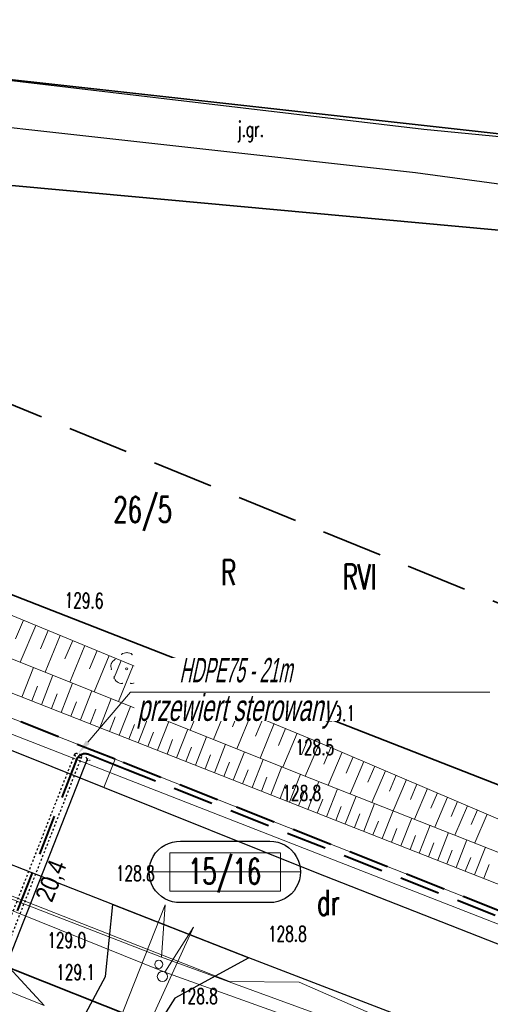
# Model space of a CAD drawing. Header units: metres. Extents: x 6496648 to 6497944, y 5962794 to 5963351.
# Tile 18 of 91: x 6496873 to 6496896, y 5963158 to 5963207. Entities that reach past the tile are written whole.
import ezdxf
from ezdxf import colors
from ezdxf.entities.mleader import LeaderData, LeaderLine
from ezdxf.math import Vec2, Vec3

# ---------------------------------------------------------------- set-up
doc = ezdxf.new("R2010")
doc.units = ezdxf.units.M
doc.header["$MEASUREMENT"] = 0
for name, pattern in [('DASHED', [19.05, 12.7, -6.35]), ('HIDDEN', [0.375, 0.25, -0.125]), ('L_0_04', [1.5, 1, -0.5])]:
    doc.linetypes.add(name, pattern=pattern)
doc.layers.get('0').update_dxf_attribs({"color": 8, "linetype": 'CONTINUOUS', "lineweight": 13})
doc.layers.get('DEFPOINTS').update_dxf_attribs({"linetype": 'CONTINUOUS', "lineweight": 0})
for name, color, linetype, lineweight in [('000_INNE__NIEZYDENTYFIKOWANE_', 8, 'CONTINUOUS', 13), ('209_OPIS_KONTURU_KLASYFIKACYJNEGO', 8, 'CONTINUOUS', 13), ('210_OZNACZENIE_UzYTKU', 8, 'CONTINUOUS', 13), ('211_NR_DZIAlKI', 7, 'CONTINUOUS', 25), ('217_GRANICA_KONTURU_KLASYFIKCYJNEGO', 8, 'CONTINUOUS', 13), ('218_GRANICA_UzYTKU', 8, 'CONTINUOUS', 13), ('219_LINIA_GRANICY', 3, 'CONTINUOUS', 35), ('drzewo_lisciaste__punkt_', 8, 'CONTINUOUS', 13), ('E_działki', 96, 'CONTINUOUS', 30), ('E_proj_osłona r.', 140, 'L_0_04', 30), ('E_proj_osłona r. opis_obw. 200', 166, 'CONTINUOUS', 9), ('E_proj_ośw_linia_obw. 200', 1, 'L_0_04', 40), ('JEZDNIA__POWIERZCHNIA_', 8, 'CONTINUOUS', 25), ('JEZDNIA__POWIERZCHNIA__ATR17', 8, 'CONTINUOUS', 13), ('PRZEWoD_KANALIZACYJNY__LINIA_', 36, 'CONTINUOUS', 13), ('PRZEWoD_TELEKOMUNIKACYJNY__LINIA_', 30, 'CONTINUOUS', 13), ('PRZEWoD_WODOCIaGOWY__LINIA_', 5, 'CONTINUOUS', 13), ('PUNKT_WYSOKOsCIOWY_NATURALNY_ATR2', 8, 'CONTINUOUS', 13), ('SKARPA_NIEUMOCNIONA__POWIERZCHNIA_', 8, 'CONTINUOUS', 13), ('wlaz_okragly___siec_kanalizacyjna__punkt_', 36, 'CONTINUOUS', 13), ('ZAKRES', 190, 'L_0_04', 35), ('ZAKRZEWIENIE__POWIERZCHNIA_', 8, 'CONTINUOUS', 13), ('zasuwa___siec_wodociagowa__punkt_', 5, 'CONTINUOUS', 13)]:
    doc.layers.add(name, color=color, linetype=linetype, lineweight=lineweight)
doc.layers.add('E_pomocnicza', color=3, linetype='CONTINUOUS', lineweight=13, plot=False)
doc.styles.add('Andy', font='arial.ttf', dxfattribs={"height": 2})
doc.styles.add('Annotative', font='simplex.shx')
doc.styles.add('Narrow', font='ARIALN.TTF', dxfattribs={"height": 2})
doc.styles.get("Standard").update_dxf_attribs({"font": 'simplex.shx'})
doc.dimstyles.new('wymiary', dxfattribs={"dimtxt": 0.65, "dimasz": 0.25, "dimexe": 0.25, "dimexo": 1, "dimgap": 0.1, "dimtad": 1, "dimzin": 1, "dimtxsty": 'Annotative', "dimblk": 'OBLIQUE', "dimcen": 0.0025, "dimdle": 0.05, "dimadec": 0, "dimazin": 0, "dimtfac": 1, "dimtmove": 0, "dimatfit": 3, "dimldrblk": 'NONE', "dimfxl": 1, "dimarcsym": 0})

# ---------------------------------------------------------------- blocks, each defined once
blk = doc.blocks.new('*U21')
at = {"linetype": 'Continuous', "flags": 128}
blk.add_lwpolyline([(0.393, -1.118, -1.023376), (0.393, 1.118), (3.637, 1.118, -1.000213), (3.637, -1.118)], format="xyb", close=True, dxfattribs=at)
at = {"layer": 'E_pomocnicza', "color": 7, "lineweight": 0, "flags": 128}
for points in [[(0, 0.696), (0, -0.696), (4.03, -0.696), (4.03, 0.696), (0, 0.696)], [(-0.734, 0), (4.755, 0)]]:
    blk.add_lwpolyline(points, dxfattribs=at)
blk = doc.blocks.new('_Oblique')
at = {"color": 0, "linetype": 'ByBlock', "lineweight": -2}
blk.add_line((-0.5, -0.5), (0.5, 0.5), dxfattribs=at)
blk = doc.blocks.new('*D41')
at = {"layer": 'DEFPOINTS', "color": 0}
for p in [(0, 0), (-10.263, -17.671), (-9.586, -18.064)]:
    blk.add_point(p, dxfattribs=at)
at = {"layer": 'E_pomocnicza', "color": 0, "lineweight": -2}
for p, q in [((0.702, -0.35), (-9.612, -18.107)), ((0.865, -0.502), (0.893, -0.519)), ((-9.399, -18.173), (-9.37, -18.189))]:
    blk.add_line(p, q, dxfattribs=at)
at = {"layer": 'E_pomocnicza', "color": 0, "lineweight": -2, "xscale": 0.25, "yscale": 0.25, "zscale": 0.25}
for p, rotation in [((0.677, -0.393), 59.850996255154), ((-9.586, -18.064), 239.850996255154)]:
    blk.add_blockref('_Oblique', p, dxfattribs=dict(at, rotation=rotation))
at = {"layer": 'E_pomocnicza', "color": 0, "linetype": 'Continuous', "lineweight": 0, "insert": (-3.589, -9.732), "char_height": 2, "attachment_point": 5, "rotation": 59.851, "style": 'Narrow'}
blk.add_mtext('{\\H0.75x;20,4}', dxfattribs=at)
blk = doc.blocks.new('_None')
blk = doc.blocks.new('*U40')
at = {"linetype": 'HIDDEN', "ltscale": 0.2}
for p, q in [((-0.259, 0.151), (-10.523, -17.52)), ((0.259, -0.151), (-10.004, -17.821))]:
    blk.add_line(p, q, dxfattribs=at)
at = {"linetype": 'DASHED', "ltscale": 0.02}
for centre in [(0, 0), (-10.263, -17.671)]:
    blk.add_ellipse(centre, major_axis=(-0.259, 0.151), ratio=0.5, dxfattribs=at)
at = {"layer": 'E_pomocnicza', "color": 4, "lineweight": 0}
dim = blk.add_aligned_dim(p1=(0, 0), p2=(-10.263, -17.671), distance=0.783, text='{\\H0.75x;<>}', dimstyle='wymiary', override={"dimtxt": 1.3, "dimtad": 2, "dimdec": 1, "dimlfac": 1, "dimrnd": 0, "dimtxsty": 'Narrow'}, dxfattribs=at)
dim.commit()
dim.dimension.update_dxf_attribs({"geometry": '*D41', "text_midpoint": (-3.589, -9.732)})

msp = doc.modelspace()

# ---------------------------------------------------------------- linework, layer by layer
at = {"layer": '000_INNE__NIEZYDENTYFIKOWANE_', "flags": 128}
for points in [[(6496873.17, 5963176.93), (6496872.79, 5963176.01)], [(6496873.78, 5963176.67), (6496873.02, 5963174.85)], [(6496874.39, 5963176.42), (6496874.01, 5963175.52)], [(6496874.99, 5963176.17), (6496874.25, 5963174.36)], [(6496875.6, 5963175.92), (6496875.22, 5963175.02)], [(6496876.2, 5963175.68), (6496875.46, 5963173.88)], [(6496876.8, 5963175.43), (6496876.43, 5963174.53)], [(6496877.39, 5963175.18), (6496876.66, 5963173.4)], [(6496873.1, 5963173.14), (6496873.67, 5963174.59)], [(6496877.99, 5963174.94), (6496877.62, 5963174.05)], [(6496878.58, 5963174.69), (6496877.85, 5963172.92)], [(6496874.07, 5963172.76), (6496874.63, 5963174.21)], [(6496879.17, 5963174.45), (6496878.81, 5963173.57)], [(6496879.76, 5963174.2), (6496879.04, 5963172.45)], [(6496873.58, 5963172.95), (6496873.87, 5963173.68)], [(6496875.03, 5963172.38), (6496875.59, 5963173.82)], [(6496880.35, 5963173.96), (6496879.99, 5963173.09)], [(6496880.93, 5963173.72), (6496880.21, 5963171.98)], [(6496874.55, 5963172.57), (6496874.83, 5963173.29)], [(6496875.98, 5963172.01), (6496876.55, 5963173.44)], [(6496876.94, 5963171.63), (6496877.5, 5963173.06)], [(6496881.51, 5963173.48), (6496881.15, 5963172.61)], [(6496882.09, 5963173.24), (6496881.38, 5963171.51)], [(6496875.51, 5963172.2), (6496875.79, 5963172.91)], [(6496877.89, 5963171.26), (6496878.45, 5963172.68)], [(6496882.67, 5963173), (6496882.31, 5963172.14)], [(6496883.25, 5963172.77), (6496882.54, 5963171.05)], [(6496876.46, 5963171.82), (6496876.74, 5963172.54)], [(6496877.41, 5963171.45), (6496877.69, 5963172.16)], [(6496878.83, 5963170.89), (6496879.39, 5963172.31)], [(6496883.82, 5963172.53), (6496883.47, 5963171.68)], [(6496884.39, 5963172.29), (6496883.69, 5963170.59)], [(6496878.36, 5963171.07), (6496878.64, 5963171.78)], [(6496879.78, 5963170.52), (6496880.33, 5963171.93)], [(6496884.96, 5963172.06), (6496884.61, 5963171.21)], [(6496885.52, 5963171.83), (6496884.83, 5963170.13)], [(6496886.09, 5963171.59), (6496885.74, 5963170.75)], [(6496879.31, 5963170.7), (6496879.58, 5963171.41)], [(6496880.72, 5963170.15), (6496881.27, 5963171.56)], [(6496881.65, 5963169.78), (6496882.2, 5963171.18)], [(6496886.65, 5963171.36), (6496885.96, 5963169.68)], [(6496887.21, 5963171.13), (6496886.87, 5963170.29)], [(6496880.25, 5963170.33), (6496880.52, 5963171.04)], [(6496881.18, 5963169.96), (6496881.46, 5963170.67)], [(6496882.58, 5963169.41), (6496883.13, 5963170.81)], [(6496887.77, 5963170.9), (6496887.06, 5963169.24)], [(6496888.32, 5963170.66), (6496887.97, 5963169.84)], [(6496882.12, 5963169.6), (6496882.39, 5963170.3)], [(6496883.51, 5963169.05), (6496884.06, 5963170.44)], [(6496888.87, 5963170.43), (6496888.18, 5963168.8)], [(6496889.41, 5963170.19), (6496889.07, 5963169.39)], [(6496883.05, 5963169.23), (6496883.32, 5963169.93)], [(6496884.44, 5963168.69), (6496884.98, 5963170.07)], [(6496885.36, 5963168.32), (6496885.9, 5963169.71)], [(6496889.95, 5963169.96), (6496889.27, 5963168.37)], [(6496890.48, 5963169.74), (6496890.14, 5963168.95)], [(6496883.97, 5963168.87), (6496884.25, 5963169.56)], [(6496884.9, 5963168.5), (6496885.17, 5963169.2)], [(6496886.28, 5963167.96), (6496886.82, 5963169.34)], [(6496891.01, 5963169.51), (6496890.34, 5963167.95)], [(6496891.53, 5963169.29), (6496891.2, 5963168.51)], [(6496885.82, 5963168.14), (6496886.09, 5963168.83)], [(6496887.19, 5963167.6), (6496887.73, 5963168.98)], [(6496892.05, 5963169.07), (6496891.39, 5963167.53)], [(6496892.56, 5963168.85), (6496892.24, 5963168.09)], [(6496886.73, 5963167.78), (6496887, 5963168.47)], [(6496888.11, 5963167.24), (6496888.65, 5963168.62)], [(6496889.02, 5963166.89), (6496889.56, 5963168.26)], [(6496893.07, 5963168.63), (6496892.43, 5963167.13)], [(6496893.57, 5963168.42), (6496893.25, 5963167.67)], [(6496894.07, 5963168.2), (6496893.44, 5963166.73)], [(6496887.65, 5963167.42), (6496887.92, 5963168.11)], [(6496888.56, 5963167.06), (6496888.83, 5963167.75)], [(6496889.94, 5963166.53), (6496890.47, 5963167.9)], [(6496894.56, 5963167.99), (6496894.25, 5963167.26)], [(6496895.05, 5963167.78), (6496894.43, 5963166.33)], [(6496889.48, 5963166.71), (6496889.75, 5963167.39)], [(6496890.85, 5963166.17), (6496891.39, 5963167.54)], [(6496895.54, 5963167.58), (6496895.23, 5963166.86)], [(6496896.02, 5963167.37), (6496895.41, 5963165.95)], [(6496890.39, 5963166.35), (6496890.66, 5963167.03)], [(6496891.76, 5963165.81), (6496892.3, 5963167.18)], [(6496892.67, 5963165.45), (6496893.21, 5963166.82)], [(6496891.3, 5963165.99), (6496891.57, 5963166.67)], [(6496892.22, 5963165.63), (6496892.48, 5963166.32)], [(6496893.58, 5963165.1), (6496894.12, 5963166.46)], [(6496893.13, 5963165.27), (6496893.39, 5963165.96)], [(6496894.49, 5963164.74), (6496895.02, 5963166.1)], [(6496894.03, 5963164.92), (6496894.3, 5963165.6)], [(6496895.4, 5963164.38), (6496895.93, 5963165.74)], [(6496894.94, 5963164.56), (6496895.21, 5963165.24)], [(6496895.85, 5963164.21), (6496896.12, 5963164.89)]]:
    msp.add_lwpolyline(points, dxfattribs=at)
at = {"layer": '217_GRANICA_KONTURU_KLASYFIKCYJNEGO', "flags": 128}
for points in [[(6496952.08, 5963191.05), (6496797.59, 5963205.22)], [(6496866.42, 5963204.23), (6496908.59, 5963199.56)], [(6496845.62, 5963188.72), (6496940.59, 5963151.61)]]:
    msp.add_lwpolyline(points, dxfattribs=at)
at = {"layer": '218_GRANICA_UzYTKU', "flags": 128}
for points in [[(6496952.08, 5963191.05), (6496797.59, 5963205.22)], [(6496908.59, 5963199.56), (6496866.42, 5963204.23)], [(6496940.59, 5963151.61), (6496845.62, 5963188.72)], [(6496883.12, 5963155.56), (6496868.25, 5963161.47)]]:
    msp.add_lwpolyline(points, dxfattribs=at)
at = {"layer": '219_LINIA_GRANICY', "flags": 128}
for points in [[(6496952.08, 5963191.05), (6496797.59, 5963205.22)], [(6496866.42, 5963204.23), (6496908.59, 5963199.56)], [(6496940.59, 5963151.61), (6496845.62, 5963188.72)], [(6496883.12, 5963155.56), (6496868.25, 5963161.47)]]:
    msp.add_lwpolyline(points, dxfattribs=at)
at = {"layer": 'DEFPOINTS', "linetype": 'Continuous'}
for points in [[(6497088.043, 5963087.571), (6497060.045, 5963098.826), (6497042.297, 5963105.911), (6497018.375, 5963115.111), (6496987.875, 5963126.752), (6496948.56, 5963142.251), (6496913.72, 5963155.871), (6496877.688, 5963170.071), (6496842.01, 5963184.196), (6496806.205, 5963198.271), (6496777.12, 5963209.766), (6496767.44, 5963213.646), (6496738.46, 5963225.696), (6496718.82, 5963233.986)], [(6497071.639, 5963093.954), (6497024.971, 5963111.9), (6497028.163, 5963110.672), (6497028.625, 5963111.871), (6497028.163, 5963110.672), (6496981.543, 5963128.742), (6496986.835, 5963126.691), (6496987.225, 5963127.696), (6496986.835, 5963126.691), (6496940.267, 5963144.895), (6496946.338, 5963142.526), (6496946.539, 5963143.041), (6496946.338, 5963142.526), (6496899.759, 5963160.703), (6496900.187, 5963161.782), (6496899.765, 5963160.7), (6496853.189, 5963178.884), (6496853.577, 5963180.128), (6496853.189, 5963178.884), (6496806.7, 5963197.289), (6496807.198, 5963198.562), (6496806.7, 5963197.289), (6496760.21, 5963215.694)], [(6496877.14, 5963168.68), (6496877.69, 5963170.076)]]:
    msp.add_lwpolyline(points, dxfattribs=at)
at = {"layer": 'drzewo_lisciaste__punkt_'}
msp.add_circle((6496878.26, 5963174.53), 0.05, dxfattribs=at)
for centre, radius, start, end in [((6496877.832, 5963174.664), 0.352, 114.8532, 205.9427), ((6496878.269, 5963174.876), 0.454, 53.9336, 126.3212), ((6496878.639, 5963174.637), 0.406, 338.8792, 58.9074), ((6496878.021, 5963174.213), 0.403, 193.5004, 274.5347), ((6496878.505, 5963174.185), 0.377, 262.3926, 348.5778)]:
    msp.add_arc(centre, radius, start, end, dxfattribs=at)
for p in [(6496877.68, 5963175), (6496878.01, 5963175.24), (6496878.27, 5963175.33), (6496878.53, 5963175.23), (6496878.85, 5963174.99), (6496877.5, 5963174.78), (6496877.51, 5963174.51), (6496879.02, 5963174.77), (6496877.63, 5963174.12), (6496878.88, 5963174.11), (6496879.01, 5963174.49), (6496877.78, 5963173.89), (6496878.05, 5963173.81), (6496878.45, 5963173.81), (6496878.72, 5963173.88)]:
    msp.add_point(p, dxfattribs=at)
at = {"layer": 'E_proj_ośw_linia_obw. 200', "ltscale": 2}
for points in [[(6496945.981, 5963143.259), (6496913.72, 5963155.871), (6496900.477, 5963161.09, -0.40782), (6496900.247, 5963161.929, -0.383034), (6496899.484, 5963161.481), (6496877.688, 5963170.071), (6496853.924, 5963179.479, -0.389161), (6496853.69, 5963180.319, -0.368192), (6496852.962, 5963179.86), (6496842.003, 5963184.179), (6496807.466, 5963197.775, -0.385605), (6496807.221, 5963198.618, -0.323522), (6496806.502, 5963198.154), (6496777.12, 5963209.766)], [(6496900.247, 5963161.929, -0.371239), (6496899.197, 5963161.272), (6496878.263, 5963169.56), (6496876.864, 5963170.111), (6496876.343, 5963170.32, 0.401307), (6496875.791, 5963170.06), (6496870.748, 5963157.225), (6496866.73, 5963147.107, -0.31721), (6496865.807, 5963146.896, -0.421), (6496866.324, 5963146.059), (6496864.305, 5963139.978), (6496862.34, 5963135.811), (6496862.069, 5963135.393), (6496861.209, 5963134.639), (6496860.661, 5963134.293), (6496855.825, 5963132.217, -0.143892), (6496854.278, 5963132.031, -0.368325), (6496853.271, 5963133.05, 0.32925), (6496852.688, 5963134.029), (6496849.408, 5963135.426, -0.401005), (6496849.044, 5963136.673, -0.422569), (6496847.891, 5963136.066), (6496829.855, 5963143.232)]]:
    msp.add_lwpolyline(points, format="xyb", dxfattribs=at)
at = {"layer": 'JEZDNIA__POWIERZCHNIA_', "flags": 128}
for points in [[(6496766.89, 5963212.25), (6496774.8, 5963212.24), (6496791.5, 5963212.26), (6496821.27, 5963209.27), (6496843.63, 5963206.93), (6496866.47, 5963204.23), (6496892.9, 5963201.12), (6496908.62, 5963199.58), (6496928.31, 5963197.18), (6496944.47, 5963195.5), (6496944.3, 5963192.67), (6496928.2, 5963194.28), (6496908.21, 5963196.82), (6496892.48, 5963198.97), (6496866.5, 5963201.86), (6496843.37, 5963204.49), (6496820.98, 5963206.93), (6496791.53, 5963209.62), (6496782.68, 5963208.87), (6496776.57, 5963208.37)], [(6496776.57, 5963208.37), (6496797.13, 5963200.25), (6496814.18, 5963193.5), (6496831.73, 5963186.64), (6496851.19, 5963178.96), (6496866.74, 5963172.85), (6496887.54, 5963164.51), (6496902.22, 5963158.75), (6496924.12, 5963150.2), (6496939.31, 5963144.25), (6496956.71, 5963137.46), (6496963.66, 5963134.63), (6496985.92, 5963125.89), (6497006.61, 5963118.04), (6497029.04, 5963109.39), (6497048.07, 5963102.09), (6497070.92, 5963092.77)], [(6497075.74, 5963084.32), (6497062.13, 5963090.14), (6497047.96, 5963096.06), (6497035.7, 5963100.87), (6497020.46, 5963106.95), (6497003.68, 5963113.39), (6496985.62, 5963120.62), (6496966.64, 5963128.06), (6496948.76, 5963135.08), (6496942.28, 5963137.67), (6496921.39, 5963145.9), (6496908.94, 5963150.72), (6496894.1, 5963156.52), (6496884.28, 5963160.3), (6496877.57, 5963162.92), (6496867.92, 5963166.7), (6496856.35, 5963171.3), (6496837.67, 5963178.7), (6496823.99, 5963184.14), (6496806.35, 5963190.97), (6496790.77, 5963197.18), (6496774.9, 5963203.5)], [(6496874.42, 5963154.17), (6496877.21, 5963159.38), (6496877.57, 5963162.92), (6496884.28, 5963160.3), (6496880.63, 5963158.3), (6496877.08, 5963152.71)]]:
    msp.add_lwpolyline(points, dxfattribs=at)
at = {"layer": 'PRZEWoD_KANALIZACYJNY__LINIA_', "flags": 128}
for points in [[(6497082.81, 5963079.21), (6497039.28, 5963096.48), (6496994.97, 5963113.67), (6496977.13, 5963121.11), (6496941.88, 5963135.84), (6496903.45, 5963150.65), (6496898.02, 5963153.17), (6496880.14, 5963159.59), (6496870.79, 5963163.35), (6496832.92, 5963177.48), (6496794.6, 5963192.75), (6496784.72, 5963198.85), (6496774.9, 5963202.73)], [(6496873.73, 5963144.71), (6496881.55, 5963161.8), (6496880.14, 5963159.59)]]:
    msp.add_lwpolyline(points, dxfattribs=at)
at = {"layer": 'PRZEWoD_TELEKOMUNIKACYJNY__LINIA_', "flags": 128}
msp.add_lwpolyline([(6496774.9, 5963201.17), (6496800.16, 5963191.52), (6496821.21, 5963183.45), (6496844.18, 5963174.49), (6496883.32, 5963159.12), (6496886.75, 5963159.1), (6496905.28, 5963150.99), (6497034.08, 5963099.85), (6497081.01, 5963081.42), (6497114.42, 5963068.68), (6497140.82, 5963058.78), (6497145.99, 5963055.02), (6497153.66, 5963050.85), (6497172.46, 5963043.32), (6497202.19, 5963037.61), (6497238.33, 5963036.41), (6497238.76, 5963032.02), (6497245.27, 5963032.35), (6497261.71, 5963034.62), (6497300.12, 5963040.13)], dxfattribs=at)
at = {"layer": 'PRZEWoD_WODOCIaGOWY__LINIA_', "flags": 128}
for points in [[(6496774.9, 5963203.29), (6496784.92, 5963199.33), (6496794.73, 5963193.32), (6496832.97, 5963178.03), (6496870.84, 5963163.85), (6496879.98, 5963160.32), (6496898.15, 5963153.69), (6496903.95, 5963151.25), (6496942.07, 5963136.31), (6496977.37, 5963121.77), (6496995.11, 5963114.36), (6497030.39, 5963101.05), (6497083.14, 5963080.09)], [(6496873.09, 5963145.02), (6496880.16, 5963162.9), (6496879.98, 5963160.32)]]:
    msp.add_lwpolyline(points, dxfattribs=at)
at = {"layer": 'SKARPA_NIEUMOCNIONA__POWIERZCHNIA_', "flags": 128}
for points in [[(6496800.51, 5963202.96), (6496818.36, 5963197.9), (6496840.56, 5963189.6), (6496859.93, 5963182.39), (6496887.55, 5963170.99), (6496914.04, 5963159.67), (6496910.7, 5963159.92), (6496886.84, 5963169.33), (6496859.29, 5963180.34), (6496839.97, 5963187.89), (6496817.76, 5963196.82)], [(6496913.29, 5963157.36), (6496886.31, 5963167.95), (6496858.57, 5963178.85), (6496838.63, 5963186.87), (6496817.11, 5963195.66), (6496800.51, 5963202.96), (6496817.76, 5963196.82), (6496839.97, 5963187.89), (6496859.29, 5963180.34), (6496886.84, 5963169.33), (6496910.7, 5963159.92)]]:
    msp.add_lwpolyline(points, dxfattribs=at)
at = {"layer": 'wlaz_okragly___siec_kanalizacyjna__punkt_'}
msp.add_circle((6496880.02, 5963159.37), 0.25, dxfattribs=at)
at = {"layer": 'ZAKRES', "ltscale": 3, "flags": 128}
msp.add_lwpolyline([(6497692.5, 5963219.5), (6497716, 5963186.5), (6497672.2, 5963172.1), (6497502, 5963111.8), (6497349, 5963052), (6497312.6, 5963038.4), (6497228.6, 5963030.4), (6497133.5, 5963045.2), (6496948.4, 5963119.5), (6496936.6, 5963083.2), (6496927.9, 5963075.7), (6496873, 5963095.9), (6496849.7, 5963104.2), (6496824.8, 5963105.1), (6496784.8, 5963107.4), (6496786.6, 5963174.3), (6496788.5, 5963184), (6496695.2, 5963217.9), (6496711.8, 5963253.1), (6496961, 5963151.5), (6497143.1, 5963082.8), (6497228.1, 5963066.8), (6497302.3, 5963072), (6497492.1, 5963142.6)], close=True, dxfattribs=at)
at = {"layer": 'ZAKRZEWIENIE__POWIERZCHNIA_', "flags": 128}
msp.add_lwpolyline([(6496870.16, 5963162.32), (6496874.19, 5963157.94), (6496808.3, 5963184.46), (6496809.5, 5963186.99)], dxfattribs=at)
at = {"layer": 'zasuwa___siec_wodociagowa__punkt_'}
msp.add_circle((6496879.84, 5963159.97), 0.2, dxfattribs=at)

# ---------------------------------------------------------------- block references
at = {"layer": 'E_działki', "xscale": 1.353559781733, "yscale": 1.353559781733, "zscale": 1.353559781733}
msp.add_blockref('*U21', (6496880.381, 5963164.525), dxfattribs=at)
at = {"layer": 'E_proj_osłona r.', "xscale": 0.6096, "yscale": 0.6096, "zscale": 0.6096, "rotation": 8.698023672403}
msp.add_blockref('*U40', (6496875.868, 5963170.259), dxfattribs=at)

# ---------------------------------------------------------------- texts
at = {"layer": '209_OPIS_KONTURU_KLASYFIKACYJNEGO', "width": 0.66}
msp.add_text('RVI', height=1.25, dxfattribs=at).set_placement((6496888.89, 5963178.44))
msp.add_text('RVI', height=1.25, dxfattribs=at).set_placement((6496888.89, 5963178.44))
at = {"layer": '210_OZNACZENIE_UzYTKU', "width": 0.66}
for s, p in [('R', (6496882.9, 5963178.65)), ('dr', (6496887.63, 5963162.4)), ('dr', (6496887.63, 5963162.4))]:
    msp.add_text(s, height=1.25, dxfattribs=at).set_placement(p)
at = {"layer": '211_NR_DZIAlKI', "width": 0.66}
for s, p in [('26/5', (6496877.6, 5963181.75)), ('15/16', (6496881.28, 5963163.93))]:
    msp.add_text(s, height=1.25, dxfattribs=at).set_placement(p)
at = {"layer": 'JEZDNIA__POWIERZCHNIA__ATR17', "width": 0.66}
msp.add_text('j.gr.', height=0.75, dxfattribs=at).set_placement((6496883.71, 5963200.74))
at = {"layer": 'PUNKT_WYSOKOsCIOWY_NATURALNY_ATR2', "width": 0.66}
msp.add_text('129.6', height=0.75, rotation=359.2, dxfattribs=at).set_placement((6496875.2, 5963177.53))
for s, p in [('129.1', (6496887.6, 5963171.96)), ('128.5', (6496886.57, 5963170.29)), ('128.8', (6496885.93, 5963168.04)), ('128.8', (6496877.73, 5963164.08)), ('129.0', (6496874.35, 5963160.79)), ('128.8', (6496885.22, 5963161.1)), ('129.1', (6496874.79, 5963159.21)), ('128.8', (6496880.84, 5963158.03))]:
    msp.add_text(s, height=0.75, dxfattribs=at).set_placement(p)

# ---------------------------------------------------------------- next in the draw order: leaders
at = {"layer": 'E_proj_osłona r. opis_obw. 200', "linetype": 'Continuous', "lineweight": 13}
ml = msp.add_multileader_mtext('Standard', dxfattribs=at)
ml.set_content('{\\fArial Narrow|b0|i0|c238|p34;\\H0.92308x;\\Q12;\\W0.6;HDPE75 - 21m\\P\\fArial|b0|i0|c238|p34;\\H1.0833x;przewiert sterowany }', color=256, style='Andy')
ml.set_leader_properties(color=256, linetype='CONTINUOUS', lineweight=-1)
ml.build(insert=Vec2(0, 0))
ml.multileader.update_dxf_attribs({"has_dogleg": 0, "text_left_attachment_type": 6, "text_right_attachment_type": 6, "dogleg_length": 0.36, "arrow_head_size": 0.75})
ctx = ml.context
ctx.base_point, ctx.char_height, ctx.arrow_head_size, ctx.landing_gap_size, ctx.plane_origin = Vec3(6496878.453, 5963173.384), 1.3, 0.75, 0.2, Vec3(6496886.468, 5963163.938)
ctx.left_attachment, ctx.right_attachment, ctx.text_align_type = 6, 6, 1
notes = []
notes.append((ctx, [(0, (1, 1, 0), (6496878.093, 5963173.384), (1, 0), 0.36, [(0, [(6496875.858, 5963170.342)], 0, [])])]))
ctx.mtext.insert, ctx.mtext.alignment, ctx.mtext.line_spacing_factor, ctx.mtext.line_spacing_style = Vec3(6496883.631, 5963175.066), 2, 0.9, 2
ctx.mtext.has_bg_fill, ctx.mtext.bg_color, ctx.mtext.bg_scale_factor, ctx.mtext.bg_transparency, ctx.mtext.use_window_bg_color = 1, -1073741824, 1, 0, 1
for ctx, leaders in notes:
    for number, flags, end, landing, length, lines in leaders:
        leader = LeaderData()
        leader.index, (leader.has_last_leader_line, leader.has_dogleg_vector, leader.attachment_direction) = number, flags
        leader.last_leader_point, leader.dogleg_vector, leader.dogleg_length = Vec3(end), Vec3(landing), length
        for number, points, colour, breaks in lines:
            line = LeaderLine()
            line.index, line.vertices, line.color, line.breaks = number, Vec3.list(points), colors.encode_raw_color(colour), breaks
            leader.lines.append(line)
        ctx.leaders.append(leader)

doc.saveas('drawing.dxf')
